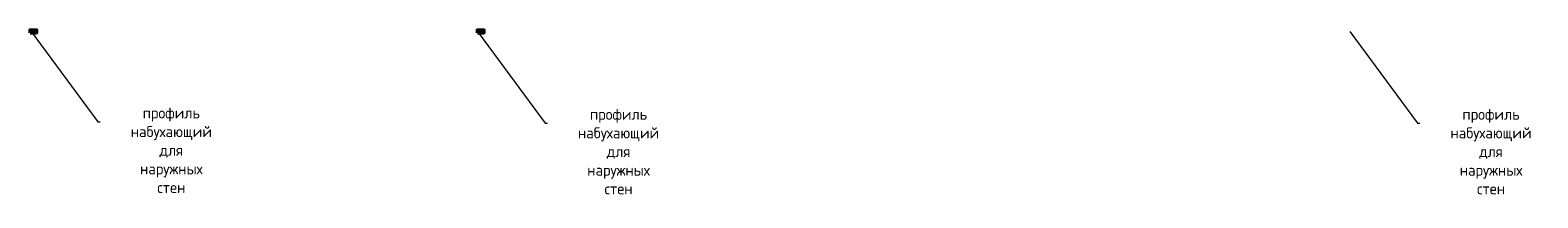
# Model space of a CAD drawing. Header units: millimetres. Extents: x 349531 to 1063351, y -131924 to 96186.
# Tile 142 of 230: x 536048 to 569707, y -14720 to -10964. Entities that reach past the tile are written whole.
import ezdxf
from ezdxf import colors
from ezdxf.entities.mleader import LeaderData, LeaderLine
from ezdxf.math import Vec2, Vec3

# ---------------------------------------------------------------- set-up
doc = ezdxf.new("R2010")
doc.units = ezdxf.units.MM
doc.layers.add('подоснова', color=151, linetype='Continuous', lineweight=5)
doc.layers.add('РАЗМЕРЫ', color=1, linetype='Continuous', lineweight=9)
doc.styles.add('GOST-2.304_Type-B', font='GOST_Common.ttf')

# ---------------------------------------------------------------- blocks, each defined once
blk = doc.blocks.new('_None')

msp = doc.modelspace()

# ---------------------------------------------------------------- hatches: boundary and pattern name
at = {"layer": 'РАЗМЕРЫ', "lineweight": 50, "transparency": 33554648}
h = msp.add_hatch(dxfattribs=at)
h.set_pattern_fill('ANGLE', color=1)
h.set_pattern_definition([(0, (3012.0875, 31000), (0, 6.985), [5.08, -1.905]), (90, (3012.0875, 31000), (-6.985, 4e-16), [5.08, -1.905])])
h.paths.add_polyline_path([(536191.9, -10963.6), (536047.9, -10963.6), (536047.9, -11021.9), (536191.9, -11021.9)])
h = msp.add_hatch(dxfattribs=at)
h.set_pattern_fill('ANGLE', color=1)
h.set_pattern_definition([(0, (12996.782, 31000), (0, 6.985), [5.08, -1.905]), (90, (12996.782, 31000), (-6.985, 4e-16), [5.08, -1.905])])
h.paths.add_polyline_path([(546176.6, -10963.6), (546032.6, -10963.6), (546032.6, -11021.9), (546176.6, -11021.9)])

# ---------------------------------------------------------------- linework, layer by layer
at = {"layer": 'РАЗМЕРЫ', "color": 1, "lineweight": 50}
for points in [[(536047.9, -11021.9), (536191.9, -11021.9), (536191.9, -10963.6), (536047.9, -10963.6)], [(546032.6, -11021.9), (546176.6, -11021.9), (546176.6, -10963.6), (546032.6, -10963.6)]]:
    msp.add_lwpolyline(points, close=True, dxfattribs=at)

# ---------------------------------------------------------------- leaders
at = {"layer": 'подоснова'}
ml = msp.add_multileader_mtext('Standard', dxfattribs=at)
ml.set_content('{\\C0;профиль набухающий\\Pдля наружных  стен}', color=256, style='GOST-2.304_Type-B')
ml.set_leader_properties(color=256, linetype='ByLayer', lineweight=15)
ml.set_arrow_properties(name='NONE')
ml.build(insert=Vec2(0, 0))
ml.multileader.update_dxf_attribs({"text_left_attachment_type": 6, "text_right_attachment_type": 6, "dogleg_length": 10, "arrow_head_size": 18})
ctx = ml.context
ctx.base_point, ctx.char_height, ctx.arrow_head_size, ctx.landing_gap_size, ctx.plane_origin = Vec3(537567.7, -13017.7), 250, 18, 20, Vec3(532988.3, -11664)
ctx.left_attachment, ctx.right_attachment, ctx.text_align_type = 6, 6, 1
notes = []
notes.append((ctx, [(0, (1, 1, 0), (537557.7, -13017.7), (1, 0), 10, [(0, [(536047.9, -10963.6)], 0, [])])]))
ctx.mtext.insert, ctx.mtext.width, ctx.mtext.alignment, ctx.mtext.flow_direction = Vec3(539199.3, -12692.7), 22.898, 2, 5
ml = msp.add_multileader_mtext('Standard', dxfattribs=at)
ml.set_content('{\\C0;профиль набухающий\\Pдля наружных  стен}', color=256, style='GOST-2.304_Type-B')
ml.set_leader_properties(color=256, linetype='ByLayer', lineweight=15)
ml.set_arrow_properties(name='NONE')
ml.build(insert=Vec2(0, 0))
ml.multileader.update_dxf_attribs({"text_left_attachment_type": 6, "text_right_attachment_type": 6, "dogleg_length": 10, "arrow_head_size": 18})
ctx = ml.context
ctx.base_point, ctx.char_height, ctx.arrow_head_size, ctx.landing_gap_size, ctx.plane_origin = Vec3(547552.4, -13046.9), 250, 18, 20, Vec3(542973, -11693.1)
ctx.left_attachment, ctx.right_attachment, ctx.text_align_type = 6, 6, 1
notes.append((ctx, [(0, (1, 1, 0), (547542.4, -13046.9), (1, 0), 10, [(0, [(546032.6, -10992.8)], 0, [])])]))
ctx.mtext.insert, ctx.mtext.width, ctx.mtext.alignment, ctx.mtext.flow_direction = Vec3(549184, -12721.9), 22.898, 2, 5
ml = msp.add_multileader_mtext('Standard', dxfattribs=at)
ml.set_content('{\\C0;профиль набухающий\\Pдля наружных  стен}', color=256, style='GOST-2.304_Type-B')
ml.set_leader_properties(color=256, linetype='ByLayer', lineweight=15)
ml.set_arrow_properties(name='NONE')
ml.build(insert=Vec2(0, 0))
ml.multileader.update_dxf_attribs({"text_left_attachment_type": 6, "text_right_attachment_type": 6, "dogleg_length": 10, "arrow_head_size": 18})
ctx = ml.context
ctx.base_point, ctx.char_height, ctx.arrow_head_size, ctx.landing_gap_size, ctx.plane_origin = Vec3(567030.4, -13046.9), 250, 18, 20, Vec3(562450.9, -11693.1)
ctx.left_attachment, ctx.right_attachment, ctx.text_align_type = 6, 6, 1
notes.append((ctx, [(0, (1, 1, 0), (567020.4, -13046.9), (1, 0), 10, [(0, [(565510.6, -10992.8)], 0, [])])]))
ctx.mtext.insert, ctx.mtext.width, ctx.mtext.alignment, ctx.mtext.flow_direction = Vec3(568661.9, -12721.9), 22.898, 2, 5
for ctx, leaders in notes:
    for number, flags, end, landing, length, lines in leaders:
        leader = LeaderData()
        leader.index, (leader.has_last_leader_line, leader.has_dogleg_vector, leader.attachment_direction) = number, flags
        leader.last_leader_point, leader.dogleg_vector, leader.dogleg_length = Vec3(end), Vec3(landing), length
        for number, points, colour, breaks in lines:
            line = LeaderLine()
            line.index, line.vertices, line.color, line.breaks = number, Vec3.list(points), colors.encode_raw_color(colour), breaks
            leader.lines.append(line)
        ctx.leaders.append(leader)

doc.saveas('drawing.dxf')
